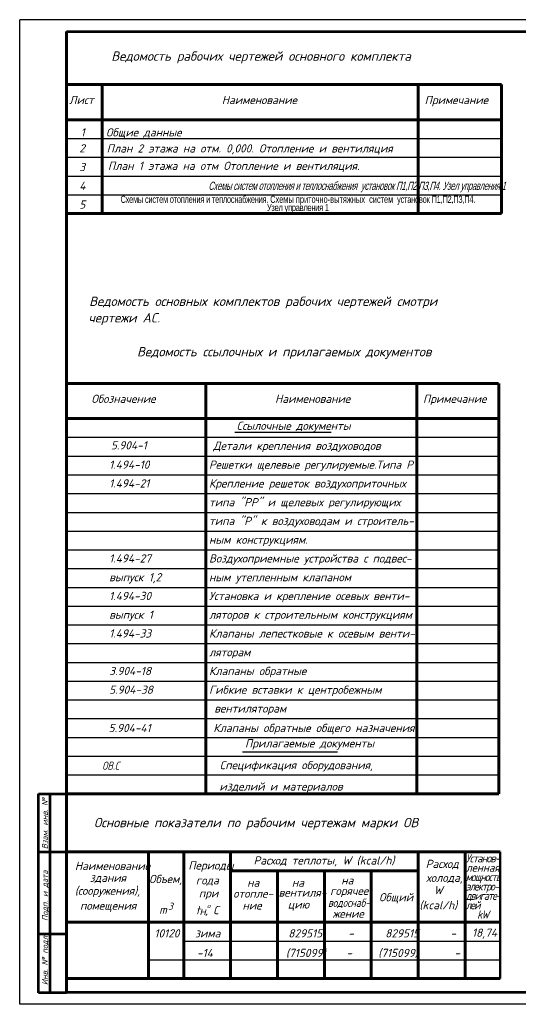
# Model space of a CAD drawing. Header units: millimetres. Extents: x -256102 to 1051688, y 9862 to 69256.
# Tile 1 of 33: x -256102 to -234829, y 9862 to 51862. Entities that reach past the tile are written whole.
import ezdxf

# ---------------------------------------------------------------- set-up
doc = ezdxf.new("R2010")
doc.units = ezdxf.units.MM
for name, color, linetype, lineweight in [('30мм', 7, 'Continuous', 30), ('Основные', 153, 'Continuous', 53), ('Размер', 8, 'Continuous', 25), ('стены', 4, 'Continuous', 50), ('Текст', 7, 'Continuous', 13)]:
    doc.layers.add(name, color=color, linetype=linetype, lineweight=lineweight)
doc.layers.add('серые линии', color=8, linetype='Continuous')
doc.layers.add('ТС', color=7, linetype='Continuous')
doc.styles.add('GOST 2.304', font='CS_Gost2304.shx')
doc.styles.add('ГОСТ', font='isocpeur.ttf', dxfattribs={"oblique": 15})
doc.styles.add('Текст', font='cs_gost2304.shx', dxfattribs={"width": 0.8, "height": 3})

msp = doc.modelspace()

# ---------------------------------------------------------------- linework, layer by layer
at = {"color": 7}
for p, q in [((-246916.6, 34270.7), (-242806.4, 34270.7)), ((-246591.1, 20637.9), (-242549.3, 20637.9)), ((-249101.5, 12561.7), (-235601.5, 12561.7)), ((-250622.5, 11761.7), (-235601.5, 11761.7)), ((-249101.5, 11761.7), (-235601.5, 11761.7))]:
    msp.add_line(p, q, dxfattribs=at)
at = {"color": 7, "lineweight": 50}
for q in [(-240782.2, 16361.7), (-235601.5, 10961.7)]:
    msp.add_line((-235601.5, 16361.7), q, dxfattribs=at)
at = {"layer": 'Основные', "color": 7}
for p, q in [((-254101.5, 10361.7), (-254101.5, 51361.7)), ((-254101.5, 51361.7), (-197201.5, 51361.7)), ((-255301.4, 10346.7), (-255301.4, 18846.7)), ((-255301.4, 18846.7), (-254101.4, 18846.7)), ((-254801.4, 10346.7), (-254801.4, 18846.7)), ((-255301.5, 16361.7), (-254101.5, 16361.7)), ((-255301.5, 12861.7), (-254101.5, 12861.7)), ((-255301.5, 10361.7), (-254101.5, 10361.7)), ((-197201.5, 10361.7), (-254101.5, 10361.7))]:
    msp.add_line(p, q, dxfattribs=at)
at = {"layer": 'Размер', "color": 7}
for p, q in [((-196701.5, 51861.7), (-256101.5, 51861.7)), ((-256101.5, 9861.7), (-256101.5, 51861.7)), ((-196701.5, 9861.7), (-256101.5, 9861.7))]:
    msp.add_line(p, q, dxfattribs=at)
at = {"layer": 'серые линии', "color": 7}
for p, q in [((-254088.2, 46792.4), (-235545, 46792.4)), ((-254088.2, 45992.4), (-235545, 45992.4)), ((-254088.2, 45192.4), (-235545, 45192.4)), ((-254088.2, 45192.4), (-235545, 45192.4)), ((-254088.2, 45192.4), (-235545, 45192.4)), ((-254088.2, 45192.4), (-235545, 45192.4)), ((-254088.2, 44392.4), (-235545, 44392.4)), ((-254101.4, 34046.7), (-235664.8, 34046.7)), ((-254101.4, 33246.7), (-235664.8, 33246.7)), ((-254101.4, 33246.7), (-235664.8, 33246.7)), ((-254101.4, 32446.7), (-235664.8, 32446.7)), ((-254101.4, 32446.7), (-235664.8, 32446.7)), ((-254101.4, 31646.7), (-235664.8, 31646.7)), ((-254101.4, 31646.7), (-235664.8, 31646.7)), ((-254101.4, 30846.7), (-235664.8, 30846.7)), ((-254101.4, 30846.7), (-235664.8, 30846.7)), ((-254101.4, 30046.7), (-235664.8, 30046.7)), ((-254101.4, 30046.7), (-235664.8, 30046.7)), ((-254101.4, 29246.7), (-235664.8, 29246.7)), ((-254101.4, 29246.7), (-235664.8, 29246.7)), ((-254101.4, 28446.7), (-235664.8, 28446.7)), ((-254101.4, 28446.7), (-235664.8, 28446.7)), ((-254101.4, 27646.7), (-235664.8, 27646.7)), ((-254101.4, 27646.7), (-235664.8, 27646.7)), ((-254101.4, 26846.7), (-235664.8, 26846.7)), ((-254101.4, 26846.7), (-235664.8, 26846.7)), ((-254101.4, 26046.7), (-235664.8, 26046.7)), ((-254101.4, 26046.7), (-235664.8, 26046.7)), ((-254101.4, 25246.7), (-235664.8, 25246.7)), ((-254101.4, 25246.7), (-235664.8, 25246.7)), ((-254101.4, 24446.7), (-235664.8, 24446.7)), ((-254101.4, 24446.7), (-235664.8, 24446.7)), ((-254101.4, 23646.7), (-235664.8, 23646.7)), ((-254101.4, 23646.7), (-235664.8, 23646.7)), ((-254101.4, 22846.7), (-235664.8, 22846.7)), ((-254101.4, 22846.7), (-235664.8, 22846.7)), ((-254101.4, 22046.7), (-235664.8, 22046.7)), ((-254101.4, 22046.7), (-235664.8, 22046.7)), ((-254101.4, 21246.7), (-235664.8, 21246.7)), ((-254101.4, 21246.7), (-235664.8, 21246.7)), ((-254101.4, 20446.7), (-235664.8, 20446.7)), ((-254101.4, 20446.7), (-235664.8, 20446.7)), ((-254101.4, 19646.7), (-235664.8, 19646.7)), ((-254101.4, 19646.7), (-235664.8, 19646.7)), ((-254101.4, 18846.7), (-235664.8, 18846.7)), ((-254101.4, 18846.7), (-235664.8, 18846.7))]:
    msp.add_line(p, q, dxfattribs=at)
at = {"layer": 'стены', "color": 7, "linetype": 'Continuous', "lineweight": 60}
msp.add_line((-254101.5, 10361.7), (-254101.5, 51361.7), dxfattribs=at)
at = {"layer": 'ТС', "color": 7, "lineweight": 60}
for p, q in [((-254088.2, 49092.4), (-235545, 49092.4)), ((-252588.2, 43592.4), (-252588.2, 49092.4)), ((-239094.8, 43592.4), (-239094.8, 49092.4)), ((-235551.6, 49092.4), (-235551.6, 43592.4)), ((-254088.2, 47592.4), (-235545, 47592.4)), ((-254088.2, 43592.4), (-235545, 43592.4)), ((-254114.7, 36346.7), (-235678.1, 36346.7)), ((-248164.8, 36346.7), (-248164.8, 18846.7)), ((-239164.8, 18846.7), (-239164.8, 36346.7)), ((-235664.8, 36346.7), (-235664.8, 18846.7)), ((-254101.4, 34846.7), (-235664.8, 34846.7)), ((-254101.4, 18846.7), (-235664.8, 18846.7)), ((-254101.5, 16361.7), (-254101.5, 10961.7)), ((-254101.5, 16361.7), (-235601.5, 16361.7)), ((-250601.5, 16361.7), (-250601.5, 10961.7)), ((-249101.5, 16361.7), (-249101.5, 10961.7)), ((-247101.5, 16361.7), (-247101.5, 10961.7)), ((-239101.5, 16361.7), (-239101.5, 10961.7)), ((-237101.5, 16361.7), (-237101.5, 10961.7)), ((-247101.5, 15561.7), (-239101.5, 15561.7)), ((-245101.5, 15561.7), (-245101.5, 10961.7)), ((-243101.5, 15561.7), (-243101.5, 10961.7)), ((-241101.5, 15561.7), (-241101.5, 10961.7)), ((-254101.5, 13361.7), (-235601.5, 13361.7)), ((-254101.5, 10961.7), (-235601.5, 10961.7))]:
    msp.add_line(p, q, dxfattribs=at)

# ---------------------------------------------------------------- texts
at = {"color": 7, "lineweight": 50, "style": 'ГОСТ', "oblique": 15}
for s, height, p in [('Ведомость рабочих чертежей основного комплекта', 400, (-252193.5, 50108.6)), ('Лист', 350, (-253993.5, 48261.2, -218809.9)), ('Наименование', 350, (-247480.5, 48261.2, -218809.9)), ('Примечание', 350, (-238826.2, 48261.2, -218809.9)), ('Ведомость основных комплектов рабочих чертежей смотри ', 400, (-253136.9, 39650.6, -218809.9)), ('чертежи АС.', 400, (-253166.3, 38946.4, -218809.9)), ('Ведомость ссылочных и прилагаемых документов', 400, (-251095.1, 37499.4, -218809.9)), ('Обозначение', 350, (-253042.1, 35515.5, -218809.9)), ('Наименование', 350, (-245207.4, 35515.5, -218809.9)), ('Примечание', 350, (-238896.2, 35515.5, -218809.9)), ('Ссылочные документы', 350, (-246843.2, 34365.6, -218809.9)), ('5.904-1', 350, (-252210.7, 33530.7, -218809.9)), ('Детали крепления воздуховодов', 350, (-247846.8, 33511.4, -218809.9)), ('1.494-10', 350, (-252284.3, 32705.5)), ('1.494-21', 350, (-252284.3, 31905.5)), ('Крепление решеток воздухоприточных', 350, (-248023.1, 31905.5)), ('типа "РР" и щелевых регулирующих', 350, (-248023.1, 31105.5)), ('типа "Р" к воздуховодам и строитель-', 350, (-248023.1, 30305.5)), ('ным конструкциям.', 350, (-248023.1, 29505.5)), ('1.494-27', 350, (-252284.3, 28705.5)), ('Воздухоприемные устройства с подвес- ', 350, (-248023.1, 28705.5)), ('выпуск 1,2', 350, (-252284.3, 27905.5)), ('ным утепленным клапаном', 350, (-248023.1, 27905.5)), ('1.494-30', 350, (-252284.3, 27105.5)), ('Установка и крепление осевых венти-', 350, (-248023.1, 27105.5)), ('выпуск 1', 350, (-252284.3, 26305.5)), ('ляторов к строительным конструкциям', 350, (-248023.1, 26305.5)), ('1.494-33', 350, (-252284.3, 25505.5)), ('Клапаны лепестковые к осевым венти-', 350, (-248023.1, 25505.5)), ('ляторам', 350, (-248023.1, 24705.5)), ('3.904-18', 350, (-252284.3, 23905.5)), ('Клапаны обратные ', 350, (-248023.1, 23905.5)), ('5.904-38', 350, (-252284.3, 23105.5)), ('Гибкие вставки к центробежным ', 350, (-248023.1, 23105.5)), (' вентиляторам', 350, (-248023.1, 22305.5)), ('Спецификация оборудования,', 350, (-247564.7, 19890.3, -218809.9)), ('Основные показатели по рабочим чертежам марки ОВ', 400, (-252932.8, 17415.3)), ('Периоды', 350, (-248907.9, 15610.7, -218809.9)), ('Расход теплоты, W (kcal/h)', 350, (-246123.9, 15822.9, -218809.9)), ('Расход', 350, (-238778.8, 15677, -218809.9)), ('Наименование', 350, (-253746.5, 15590.7, -218809.9)), ('здания', 350, (-253110.6, 15082.2, -218809.9)), ('Объем,', 350, (-250581.6, 15033.4, -218809.9)), ('года', 350, (-248584, 14975.2, -218809.9)), ('на ', 350, (-246396.4, 14877.5, -218809.9)), ('на ', 350, (-244488.5, 14877.5, -218809.9)), ('на ', 350, (-242382.1, 14975.2, -218809.9)), ('холода,', 350, (-238756, 15083.4, -218809.9)), ('(сооружения),', 350, (-253746.5, 14531.5, -218809.9)), ('вентиля-', 350, (-245056.8, 14453.8, -218809.9)), ('горячее ', 350, (-242855.9, 14526.4, -218809.9)), ('W', 350, (-238436.1, 14558.4, -218809.9)), ('при', 350, (-248456.8, 14424.4, -218809.9)), ('отопле-', 350, (-246990.5, 14411.4, -218809.9)), ('Общий', 350, (-240770.3, 14254.9, -218809.9)), ('(kcal/h)', 350, (-239048.6, 13915.9, -218809.9)), ('помещения', 350, (-253527.4, 13895.9, -218809.9)), ('m', 350, (-250149.1, 13727.2, -218809.9)), ('3', 300, (-249767.5, 13896.6, -218809.9)), ('t , С', 350, (-248584, 13704.1, -218809.9)), ('н', 350, (-248429.8, 13673, -218809.9)), ('о', 200, (-248109.5, 13962.9, -218809.9)), ('ние', 350, (-246595.5, 13903, -218809.9)), ('цию', 350, (-244661.8, 13945.3, -218809.9)), ('жение', 350, (-242754.1, 13551.9, -218809.9)), ('18,74', 350, (-236804.7, 12740.9, -218809.9))]:
    msp.add_text(s, height=height, dxfattribs=at).set_placement(p)
for s, width, p in [('Решетки щелевые регулируемые.Типа Р', 0.98, (-248023.1, 32705.5)), ('водоснаб-', 0.84, (-242947.6, 14018, -218809.9))]:
    msp.add_text(s, height=350, dxfattribs=dict(at, width=width)).set_placement(p)
at = {"color": 0, "insert": (-244232.9, 43978.8), "char_height": 300, "width": 16079.945, "attachment_point": 5, "line_spacing_factor": 0.7, "style": 'GOST 2.304'}
msp.add_mtext('{\\fArial Narrow|b0|i0|c204|p34;\\W0.8;\\T0.95;Схемы систем отопления и теплоснабжения. \\T1;Схемы приточно-вытяжных  систем\\T0.95;  установок П1,П2,П3,П4. \\PУзел управления 1 }', dxfattribs=at)
at = {"layer": '30мм', "color": 7, "style": 'ГОСТ', "oblique": 15}
msp.add_text('изделий и материалов', height=350, dxfattribs=at).set_placement((-247581.1, 18977.9))
at = {"layer": '30мм', "color": 7, "lineweight": -3, "insert": (-254312.9, 21824.8), "char_height": 350, "width": 18436.614, "attachment_point": 1, "line_spacing_factor": 1.371429, "style": 'ГОСТ'}
msp.add_mtext('{\\C2;         \\C0;5.904-41            Клапаны обратные общего назначения  \\C2; }', dxfattribs=at)
at = {"layer": 'Размер', "color": 7, "lineweight": 25, "style": 'ГОСТ', "oblique": 15}
for s, height, p in [('  1    ', 350, (-253947.5, 46879.4)), ('Общие данные ', 350, (-252418.6, 46879.4)), ('2', 350, (-253558.1, 46202.2)), ('План 2 этажа на отм. 0,000. Отопление и вентиляция', 350, (-252390, 46196.3)), ('План 1 этажа на отм Отопление и вентиляция.', 350, (-252337.7, 45453.6)), ('3', 350, (-253558.1, 45402.2)), ('4', 350, (-253558.1, 44602.2)), ('5', 350, (-253558.1, 43802.2)), (' 10120   зима             829515     -      829515      -', 350, (-250578.1, 12713)), ('         -14              (715099)    -     (715099)       -  ', 349.986, (-250543.1, 11878))]:
    msp.add_text(s, height=height, dxfattribs=at).set_placement(p)
at = {"layer": 'Размер', "color": 7, "lineweight": 25, "insert": (-241712.5, 44723.4), "char_height": 350, "width": 21202.977, "attachment_point": 5, "line_spacing_factor": 0.7, "style": 'ГОСТ'}
msp.add_mtext('{\\fArial Narrow|b0|i0|c204|p34;\\W0.8;\\T0.95;\\C0;Схемы систем отопления и теплоснабжения  установок П1,П2,П3,П4. Узел управления 1 }', dxfattribs=at)
at = {"layer": 'Размер', "color": 7, "insert": (-237067, 16266.3), "char_height": 350, "width": 1500, "attachment_point": 1, "line_spacing_factor": 0.685714, "style": 'ГОСТ'}
msp.add_mtext('{\\W0.9;\\T0.75;\\C0;Установ-\\P\\W0.95;\\T1;ленная\\P\\W0.85;\\T0.75;мощность\\P\\T0.8;электро-\\Pдвигате-\\Pлей\\P   kW}', dxfattribs=at)
at = {"layer": 'Текст', "color": 7, "style": 'ГОСТ', "oblique": 15}
msp.add_text('Прилагаемые документы', height=350, dxfattribs=at).set_placement((-246488.3, 20819.7))
at = {"layer": 'Текст', "color": 0, "style": 'Текст', "oblique": 15}
msp.add_text('ОВ.С', height=350, dxfattribs=at).set_placement((-252582.3, 19864.1, -218809.9))
at = {"layer": 'Текст', "color": 7, "char_height": 250, "width": 86594.14, "attachment_point": 1, "rotation": 90, "style": 'ГОСТ'}
for s, insert in [('{\\fISOCPEUR|b0|i0|c204|p34;Взам. инв. №}', (-255149.1, 16478.2)), ('{\\fISOCPEUR|b0|i0|c204|p34;Подп. и дата}', (-255149.1, 13416.5)), ('{\\fISOCPEUR|b0|i0|c204|p34;Инв. № подл.}', (-255149.1, 10682.1))]:
    msp.add_mtext(s, dxfattribs=dict(at, insert=insert))

doc.saveas('drawing.dxf')
